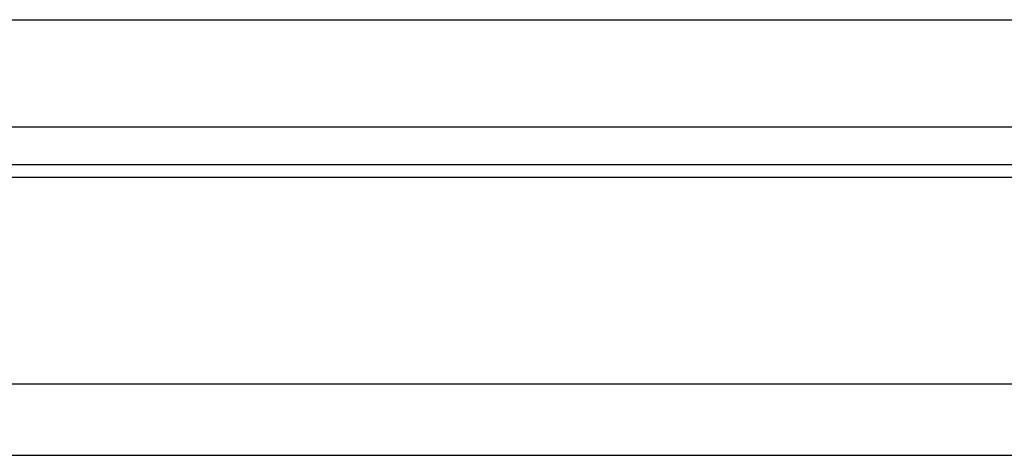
# Model space of a CAD drawing. Header units: millimetres. Extents: x 725 to 1014, y 326 to 423.
# Tile 25 of 51: x 943.47 to 957.26, y 339.25 to 345.35. Entities that reach past the tile are written whole.
import ezdxf

# ---------------------------------------------------------------- set-up
doc = ezdxf.new("R2010")
doc.units = ezdxf.units.MM
doc.header["$LTSCALE"] = 0.15
doc.layers.add('OUT', color=3, linetype='CONTINUOUS')

msp = doc.modelspace()

# ---------------------------------------------------------------- linework, layer by layer
at = {"layer": 'OUT', "color": 7, "linetype": 'Continuous'}
msp.add_line((926.752, 345.347), (973.452, 345.347), dxfattribs=at)
at = {"layer": 'OUT', "color": 7}
for p, q in [((926.752, 343.847), (973.452, 343.847)), ((883.822, 343.32), (1014.102, 343.32)), ((883.817, 343.14), (1014.102, 343.14)), ((883.254, 340.247), (1014.102, 340.247)), ((849.102, 339.247), (1014.102, 339.247))]:
    msp.add_line(p, q, dxfattribs=at)

doc.saveas('drawing.dxf')
